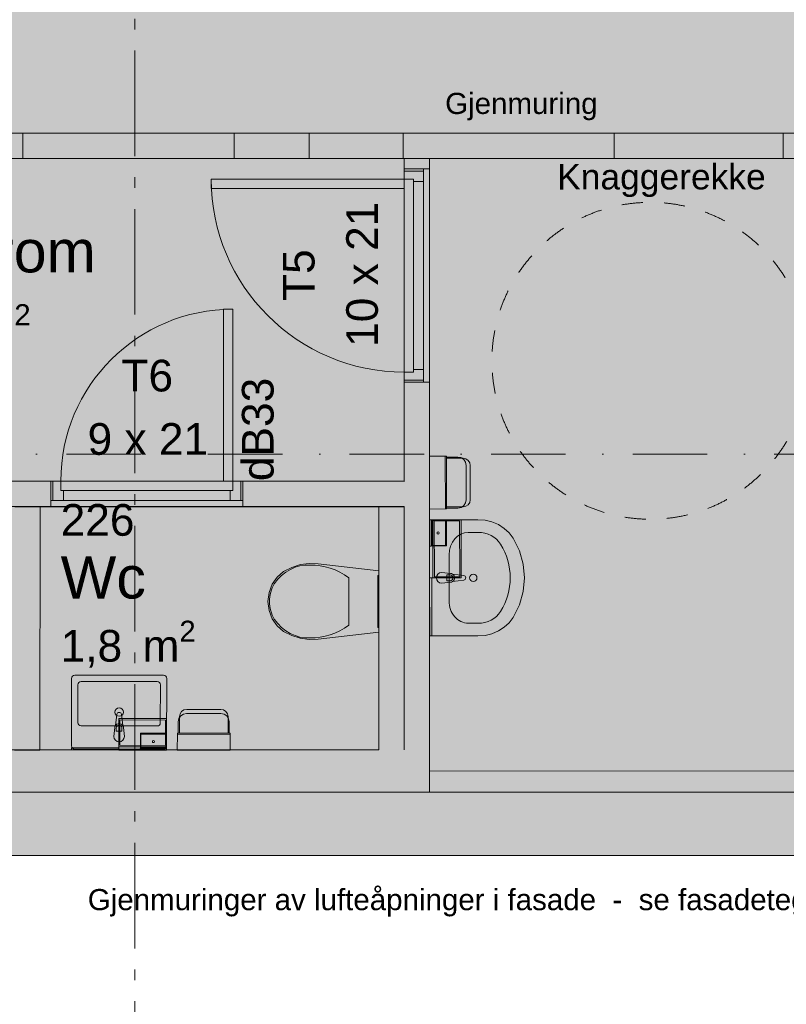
# Model space of a CAD drawing. Header units: millimetres. Extents: x -18529 to 56522, y -7462 to 46647.
# Tile 13 of 29: x 30730 to 34360, y -704 to 3957. Entities that reach past the tile are written whole.
import ezdxf

# ---------------------------------------------------------------- set-up
doc = ezdxf.new("R2010")
doc.units = ezdxf.units.MM
doc.header["$LTSCALE"] = 0.5
doc.header["$MEASUREMENT"] = 0
for name, pattern in [('Akselinje', [1500, 1000, -200, 100, -200]), ('Dot & Dashed', [13405.56, 7055.56, -3527.78, 0, -2822.22]), ('Over snittplan', [520, 300, -100, 20, -100]), ('PLINE', [0]), ('Prikk & stiplet', [1340.555525, 705.555534, -352.777767, 0, -282.222223]), ('Stipling', [400, 200, -200])]:
    doc.linetypes.add(name, pattern=pattern)
for name, color, linetype in [('112-NYE INNERVEGGER (Skravur)(Nye konstruksjoner)', 7, 'Continuous'), ('112-NYE INNERVEGGER(Nye konstruksjoner)', 7, 'Continuous'), ('231- Bærende yttervegger', 7, 'Continuous'), ('231- Bærende yttervegger (Skravur)', 7, 'Continuous'), ('241- Bærende innervegger', 7, 'Continuous'), ('241- Bærende innervegger (Skravur)', 7, 'Continuous'), ('242- Ikke-bærende innervegger (Skravur)(Nye konstruksjoner)', 7, 'Continuous'), ('242- Ikke-bærende innervegger(Nye konstruksjoner)', 7, 'Continuous'), ('244- Vinduer_ dører_ foldevegger', 7, 'Continuous'), ('244- Vinduer_ dører_ foldevegger(Nye konstruksjoner)', 7, 'Continuous'), ('251- Frittbærende dekker', 7, 'Continuous'), ('251- Frittbærende dekker(Nye konstruksjoner)', 7, 'Continuous'), ('276- Sittebenker_ stolrader_ bord(Nye konstruksjoner)', 7, 'Continuous'), ('315-  SANITÆR RIV (Skravur)(Nye konstruksjoner)', 7, 'Continuous'), ('315-  SANITÆR RIV(Nye konstruksjoner)', 7, 'Continuous'), ('315- Utstyr for sanitærinstallasjoner(Nye konstruksjoner)', 7, 'Continuous'), ('822- Modullinjer bygning', 7, 'Continuous'), ('832- Tekst bygning(Nye konstruksjoner)', 7, 'Continuous'), ('852- Snittmarkør innvendig', 7, 'Continuous'), ('852- Teknisk_symbolsk informasjon_ bygning(Nye konstruksjoner)', 7, 'Continuous'), ('862- M___BRA(Polylinje)', 7, 'Continuous'), ('862- M___BRA(Skravur)', 7, 'Continuous'), ('862- M___Nettoareal Fase 0(Polylinje)(Nye konstruksjoner)', 7, 'Continuous'), ('862- M___Nettoareal Fase 0(Skravur)(Nye konstruksjoner)', 7, 'Continuous'), ('862- M___Nettoareal Fase 0(Tekst)(Nye konstruksjoner)', 7, 'Continuous'), ('892- Hjelpelag bygning', 7, 'Continuous'), ('892- Hjelpelag bygning(Nye konstruksjoner)', 7, 'Continuous'), ('_RULLESTOLSIRKEL(Nye konstruksjoner)', 7, 'Continuous')]:
    doc.layers.add(name, color=color, linetype=linetype)
doc.layers.add('234- Vinduer_ dører_ porter(Nye konstruksjoner)', color=7, linetype='Continuous', lineweight=5)
doc.styles.add('GENERATED_STYLE_1', font='arial.ttf')

msp = doc.modelspace()

# ---------------------------------------------------------------- hatches: boundary and pattern name
at = {"layer": '112-NYE INNERVEGGER (Skravur)(Nye konstruksjoner)', "linetype": 'Continuous', "lineweight": 9, "true_color": 0x029e21}
for points in [[(32545, 3300), (33545, 3300), (33545, 3420), (32545, 3420)], [(34345, 3300), (35345, 3300), (35345, 3420), (34345, 3420)], [(32670.7, 400.1), (32670.7, 300.1), (45252.5, 300), (45252.5, 400)]]:
    msp.add_hatch(color=104, dxfattribs=at).paths.add_polyline_path(points)
at = {"layer": '231- Bærende yttervegger (Skravur)', "linetype": 'Continuous', "lineweight": 9, "true_color": 0xb4b4b4}
msp.add_hatch(color=253, dxfattribs=at).paths.add_polyline_path([(26190, 92), (26190, 0), (45252.5, 0), (45252.5, 92), (45252.5, 300), (26190, 300)])
at = {"layer": '241- Bærende innervegger (Skravur)', "linetype": 'Continuous', "lineweight": 9, "true_color": 0xb4b4b4}
for points in [[(32100.7, 3300), (32545, 3300), (32545, 3420), (32100.7, 3420)], [(33545, 3300), (34345, 3300), (34345, 3420), (33545, 3420)]]:
    msp.add_hatch(color=253, dxfattribs=at).paths.add_polyline_path(points)
at = {"layer": '242- Ikke-bærende innervegger (Skravur)(Nye konstruksjoner)', "linetype": 'Continuous', "lineweight": 9, "true_color": 0x029e21}
for points in [[(32670.7, 3300), (32550.7, 3300), (32550.7, 3250.1), (32670.7, 3250.1)], [(32550.7, 1772.2), (32670.7, 1772.2), (32670.7, 2240.1), (32550.7, 2240.1)], [(30876.6, 1772.2), (30656.6, 1772.2), (30656.6, 1652.2), (30876.6, 1652.2)], [(31786.6, 1772.2), (31786.6, 1652.2), (32671.1, 1652.2), (32671.1, 1772.2)], [(30825.6, 497.9), (30826.6, 1650.7), (30706.6, 1650.8), (30705.6, 498)], [(32550.7, 499.9), (32550.7, 1650.1), (32430.7, 1650.1), (32430.7, 499.9)], [(32550.7, 300.1), (32670.7, 300.1), (32670.7, 1652.2), (32550.7, 1652.2)], [(28981.6, 299.8), (32550.7, 299.9), (32550.7, 499.9), (28981.6, 499.8)]]:
    msp.add_hatch(color=104, dxfattribs=at).paths.add_polyline_path(points)
at = {"layer": '242- Ikke-bærende innervegger (Skravur)(Nye konstruksjoner)', "linetype": 'Continuous', "lineweight": 0, "true_color": 0xffffff}
for points in [[(32550.7, 3250.1), (32550.7, 2240.1), (32670.7, 2240.1), (32670.7, 3250.1)], [(32642.7, 3240.1), (32550.7, 3240.1), (32550.7, 3202.1), (32594.7, 3202.1), (32594.7, 3190.1), (32642.7, 3190.1)], [(31636.7, 3202.1), (31636.7, 3158.1), (32550.7, 3158.1), (32550.7, 3202.1)], [(32594.7, 3190.1), (32594.7, 2300.1), (32642.7, 2300.1), (32642.7, 3190.1)], [(31738.6, 2586.2), (31694.6, 2586.2), (31694.6, 1772.2), (31738.6, 1772.2)], [(32642.7, 2300.1), (32594.7, 2300.1), (32594.7, 2288.1), (32550.7, 2288.1), (32550.7, 2250.1), (32642.7, 2250.1)], [(31786.6, 1772.2), (30876.6, 1772.2), (30876.6, 1652.2), (31786.6, 1652.2)], [(30936.6, 1680.2), (30936.6, 1728.2), (30924.6, 1728.2), (30924.6, 1772.2), (30886.6, 1772.2), (30886.6, 1680.2)], [(31776.6, 1680.2), (31776.6, 1772.2), (31738.6, 1772.2), (31738.6, 1728.2), (31726.6, 1728.2), (31726.6, 1680.2)], [(31726.6, 1728.2), (30936.6, 1728.2), (30936.6, 1680.2), (31726.6, 1680.2)]]:
    msp.add_hatch(color=7, dxfattribs=at).paths.add_polyline_path(points)
at = {"layer": '315-  SANITÆR RIV (Skravur)(Nye konstruksjoner)', "linetype": 'Continuous', "lineweight": 0, "true_color": 0xffffff}
for points in [[(32681.6, 1039.5), (32681.2, 1314.5), (32671.1, 1314.5), (32671.6, 1039.5)], [(30975.1, 509.6), (30975.1, 499.6), (31199.2, 499.3), (31199.2, 509.3)]]:
    msp.add_hatch(color=7, dxfattribs=at).paths.add_polyline_path(points)
at = {"layer": '862- M___BRA(Skravur)', "linetype": 'Continuous', "lineweight": 0, "true_color": 0xffffff}
msp.add_hatch(color=7, dxfattribs=at).paths.add_polyline_path([(20100, 5450), (16300, 5450), (16300, 300), (48000, 300), (48000, 11769.9), (20100, 11770), (20100, 10130), (20100, 7180)])
at = {"layer": '862- M___Nettoareal Fase 0(Skravur)(Nye konstruksjoner)', "linetype": 'Continuous', "lineweight": 0, "true_color": 0xffffff}
for points in [[(20025, 11620), (20025, 8650), (20100, 8650), (20100, 7180), (20100, 6000), (20150, 6000), (20150, 400), (26491.8, 400), (26491.8, 3420), (43106.4, 3420), (43098.7, 7890.6), (34584.9, 7890.6), (34584.9, 11620), (27700, 11620), (27700, 8250), (22900, 8250), (22900, 11620)], [(28981.6, 3300), (28981.8, 1772.2), (32550.7, 1770), (32550.7, 3300)]]:
    msp.add_hatch(color=7, dxfattribs=at).paths.add_polyline_path(points)
at = {"layer": '862- M___Nettoareal Fase 0(Skravur)(Nye konstruksjoner)', "linetype": 'Continuous', "lineweight": 0, "true_color": 0xe6f3ff}
for points in [[(40367.3, 400), (40367.3, 3300), (32670.7, 3300.1), (32670.7, 400.1)], [(30825.6, 497.9), (32430.7, 499.8), (32430.7, 1650.2), (30826.6, 1650.7)]]:
    msp.add_hatch(color=7, dxfattribs=at).paths.add_polyline_path(points)

# ---------------------------------------------------------------- linework, layer by layer
at = {"layer": '112-NYE INNERVEGGER(Nye konstruksjoner)', "color": 7, "linetype": 'PLINE', "lineweight": 13, "flags": 128}
for points in [[(33545, 3420), (32545, 3420)], [(35345, 3420), (34345, 3420)], [(32545, 3300), (33545, 3300)], [(34345, 3300), (35345, 3300)], [(45252.5, 400), (32670.7, 400.1)], [(32670.7, 300.1), (32670.7, 400.1)], [(32670.7, 300.1), (45252.5, 300)]]:
    msp.add_lwpolyline(points, dxfattribs=at)
at = {"layer": '231- Bærende yttervegger', "color": 7, "linetype": 'Over snittplan', "lineweight": 5, "flags": 128}
for points in [[(48000, 300), (20150, 300)], [(20150, 0), (48000, 0)]]:
    msp.add_lwpolyline(points, dxfattribs=at)
at = {"layer": '231- Bærende yttervegger', "color": 7, "linetype": 'PLINE', "lineweight": 13, "flags": 128}
for points in [[(45252.5, 300), (26190, 300)], [(26190, 0), (45252.5, 0)]]:
    msp.add_lwpolyline(points, dxfattribs=at)
at = {"layer": '234- Vinduer_ dører_ porter(Nye konstruksjoner)', "color": 7, "linetype": 'PLINE', "lineweight": 5}
for centre, radius, start, end in [((32550.7, 3202.1), 914, 180, 270), ((31738.6, 1772.2), 814, 90, 180)]:
    msp.add_arc(centre, radius, start, end, dxfattribs=at)
at = {"layer": '241- Bærende innervegger', "color": 7, "linetype": 'PLINE', "lineweight": 13}
for p, q in [((32100.7, 3300), (32100.7, 3420)), ((32545, 3300), (32545, 3420)), ((33545, 3300), (33545, 3420)), ((34345, 3300), (34345, 3420))]:
    msp.add_line(p, q, dxfattribs=at)
at = {"layer": '241- Bærende innervegger', "color": 7, "linetype": 'PLINE', "lineweight": 13, "flags": 128}
for points in [[(32545, 3420), (32100.7, 3420)], [(34345, 3420), (33545, 3420)], [(32100.7, 3300), (32545, 3300)], [(33545, 3300), (34345, 3300)]]:
    msp.add_lwpolyline(points, dxfattribs=at)
at = {"layer": '242- Ikke-bærende innervegger(Nye konstruksjoner)', "color": 7, "linetype": 'PLINE', "lineweight": 13}
for p, q in [((32550.7, 3250.1), (32642.7, 3250.1)), ((32642.7, 3250.1), (32670.7, 3250.1)), ((32550.7, 2240.1), (32642.7, 2240.1)), ((32642.7, 2240.1), (32670.7, 2240.1)), ((30876.6, 1772.2), (30818.6, 1772.2)), ((30876.6, 1772.2), (30876.6, 1680.2)), ((31786.6, 1772.2), (31844.6, 1772.2)), ((31786.6, 1772.2), (31786.6, 1680.2)), ((30876.6, 1680.2), (30876.6, 1652.2)), ((31786.6, 1680.2), (31786.6, 1652.2)), ((30876.6, 1652.2), (30818.6, 1652.2)), ((31786.6, 1652.2), (31844.6, 1652.2))]:
    msp.add_line(p, q, dxfattribs=at)
at = {"layer": '242- Ikke-bærende innervegger(Nye konstruksjoner)', "color": 7, "linetype": 'PLINE', "lineweight": 13, "flags": 128}
for points in [[(32670.7, 3300), (32550.7, 3300)], [(32550.7, 3300), (32550.7, 3250.1)], [(32670.7, 3250.1), (32670.7, 3300)], [(32550.7, 2240.1), (32550.7, 1772.2)], [(32670.7, 1772.2), (32670.7, 2240.1)], [(30876.6, 1772.2), (30656.6, 1772.2)], [(32550.7, 1772.2), (31786.6, 1772.2)], [(32671.1, 1652.2), (32671.1, 1772.2)], [(30656.6, 1652.2), (30876.6, 1652.2)], [(30826.6, 1650.7), (30706.6, 1650.8)], [(30825.6, 497.9), (30826.6, 1650.7)], [(31786.6, 1652.2), (32550.7, 1652.2)], [(32550.7, 1650.1), (32430.7, 1650.1)], [(32430.7, 1650.1), (32430.7, 499.9)], [(32550.7, 1652.2), (32550.7, 499.9)], [(32550.7, 499.9), (32550.7, 1650.1)], [(32670.7, 300.1), (32670.7, 1652.2)], [(30705.6, 498), (30825.6, 497.9)], [(32550.7, 300.1), (32670.7, 300.1)]]:
    msp.add_lwpolyline(points, dxfattribs=at)
at = {"layer": '242- Ikke-bærende innervegger(Nye konstruksjoner)', "color": 7, "linetype": 'PLINE', "lineweight": 9, "flags": 128}
for points in [[(32430.7, 499.9), (29101.6, 499.8)], [(28861.6, 299.8), (32550.7, 299.9)], [(32550.7, 299.9), (32550.7, 300.1)]]:
    msp.add_lwpolyline(points, dxfattribs=at)
at = {"layer": '244- Vinduer_ dører_ foldevegger', "color": 7, "linetype": 'PLINE', "lineweight": 13}
for p, q in [((30745, 3300), (30745, 3420)), ((31745, 3300), (31745, 3420)), ((32545, 3300), (32545, 3420)), ((33545, 3300), (33545, 3420)), ((34345, 3300), (34345, 3420))]:
    msp.add_line(p, q, dxfattribs=at)
at = {"layer": '244- Vinduer_ dører_ foldevegger', "color": 7, "linetype": 'Prikk & stiplet', "lineweight": 9}
for p, q in [((31745, 3420), (30745, 3420)), ((33545, 3420), (32545, 3420)), ((35345, 3420), (34345, 3420)), ((31745, 3300), (30745, 3300)), ((33545, 3300), (32545, 3300)), ((35345, 3300), (34345, 3300))]:
    msp.add_line(p, q, dxfattribs=at)
at = {"layer": '244- Vinduer_ dører_ foldevegger(Nye konstruksjoner)', "color": 7, "linetype": 'Prikk & stiplet', "lineweight": 9}
for p, q in [((32100.7, 3420), (29300.7, 3420)), ((32100.7, 3300), (29300.7, 3300))]:
    msp.add_line(p, q, dxfattribs=at)
at = {"layer": '244- Vinduer_ dører_ foldevegger(Nye konstruksjoner)', "color": 7, "linetype": 'PLINE', "lineweight": 13}
for p, q in [((32100.7, 3300), (32100.7, 3420)), ((32550.7, 3250.1), (32642.7, 3250.1)), ((32550.7, 3250.1), (32642.7, 3250.1)), ((32642.7, 3250.1), (32670.7, 3250.1)), ((32550.7, 2240.1), (32642.7, 2240.1)), ((32550.7, 2240.1), (32642.7, 2240.1)), ((32642.7, 2240.1), (32670.7, 2240.1)), ((30876.6, 1772.2), (30818.6, 1772.2)), ((30876.6, 1772.2), (30818.6, 1772.2)), ((30876.6, 1772.2), (30876.6, 1680.2)), ((30876.6, 1772.2), (30876.6, 1680.2)), ((31786.6, 1772.2), (31786.6, 1680.2)), ((31786.6, 1772.2), (31786.6, 1680.2)), ((31786.6, 1772.2), (31844.6, 1772.2)), ((31786.6, 1772.2), (31844.6, 1772.2)), ((30876.6, 1680.2), (30876.6, 1652.2)), ((30876.6, 1680.2), (30876.6, 1652.2)), ((31786.6, 1680.2), (31786.6, 1652.2)), ((31786.6, 1680.2), (31786.6, 1652.2)), ((30876.6, 1652.2), (30818.6, 1652.2)), ((30876.6, 1652.2), (30818.6, 1652.2)), ((31786.6, 1652.2), (31844.6, 1652.2)), ((31786.6, 1652.2), (31844.6, 1652.2))]:
    msp.add_line(p, q, dxfattribs=at)
at = {"layer": '244- Vinduer_ dører_ foldevegger(Nye konstruksjoner)', "color": 7, "linetype": 'PLINE', "lineweight": 5}
for p, q in [((32550.7, 2240.1), (32550.7, 3250.1)), ((32550.7, 3240.1), (32550.7, 3250.1)), ((32550.7, 3250.1), (32642.7, 3250.1)), ((32642.7, 3240.1), (32550.7, 3240.1)), ((32550.7, 3240.1), (32550.7, 3202.1)), ((32642.7, 3240.1), (32642.7, 3250.1)), ((32642.7, 3190.1), (32642.7, 3240.1)), ((32670.7, 2240.1), (32670.7, 3250.1)), ((31636.7, 3202.1), (32550.7, 3202.1)), ((31636.7, 3158.1), (31636.7, 3202.1)), ((32550.7, 3202.1), (32594.7, 3202.1)), ((32550.7, 3202.1), (32550.7, 3158.1)), ((32594.7, 3202.1), (32594.7, 3190.1)), ((32594.7, 2300.1), (32594.7, 3190.1)), ((32594.7, 3190.1), (32642.7, 3190.1)), ((32642.7, 3190.1), (32642.7, 2300.1)), ((32550.7, 3158.1), (31636.7, 3158.1)), ((31694.6, 1772.2), (31694.6, 2586.2)), ((31694.6, 2586.2), (31738.6, 2586.2)), ((31738.6, 2586.2), (31738.6, 1772.2)), ((32594.7, 2288.1), (32550.7, 2288.1)), ((32550.7, 2288.1), (32550.7, 2250.1)), ((32642.7, 2300.1), (32594.7, 2300.1)), ((32594.7, 2300.1), (32594.7, 2288.1)), ((32642.7, 2250.1), (32642.7, 2300.1)), ((32550.7, 2250.1), (32550.7, 2240.1)), ((32550.7, 2250.1), (32642.7, 2250.1)), ((32550.7, 2240.1), (32642.7, 2240.1)), ((32642.7, 2250.1), (32642.7, 2240.1)), ((30876.6, 1772.2), (31786.6, 1772.2)), ((30886.6, 1772.2), (30876.6, 1772.2)), ((30876.6, 1772.2), (30876.6, 1680.2)), ((30924.6, 1772.2), (30886.6, 1772.2)), ((30886.6, 1772.2), (30886.6, 1680.2)), ((30924.6, 1728.2), (30924.6, 1772.2)), ((31738.6, 1772.2), (31694.6, 1772.2)), ((31776.6, 1772.2), (31738.6, 1772.2)), ((31738.6, 1772.2), (31738.6, 1728.2)), ((31776.6, 1772.2), (31786.6, 1772.2)), ((31776.6, 1680.2), (31776.6, 1772.2)), ((31786.6, 1772.2), (31786.6, 1680.2)), ((30936.6, 1728.2), (30924.6, 1728.2)), ((30936.6, 1728.2), (31726.6, 1728.2)), ((30936.6, 1680.2), (30936.6, 1728.2)), ((31738.6, 1728.2), (31726.6, 1728.2)), ((31726.6, 1728.2), (31726.6, 1680.2)), ((30886.6, 1680.2), (30876.6, 1680.2)), ((30886.6, 1680.2), (30936.6, 1680.2)), ((31726.6, 1680.2), (30936.6, 1680.2)), ((31726.6, 1680.2), (31776.6, 1680.2)), ((31776.6, 1680.2), (31786.6, 1680.2)), ((30876.6, 1652.2), (31786.6, 1652.2))]:
    msp.add_line(p, q, dxfattribs=at)
at = {"layer": '251- Frittbærende dekker', "color": 7, "linetype": 'Dot & Dashed', "lineweight": 13, "flags": 128}
msp.add_lwpolyline([(150, 150), (15750, 150), (15750, 300), (20000, 300), (20000, 450), (20450, 450), (20450, 300), (48000, 300), (48000, 19850), (20000.2, 19850), (20000.2, 14800), (16150, 14800), (16150, 20150), (16150, 30100), (150, 30100)], close=True, dxfattribs=at)
at = {"layer": '251- Frittbærende dekker(Nye konstruksjoner)', "color": 7, "linetype": 'Over snittplan', "lineweight": 13, "flags": 128}
msp.add_lwpolyline([(26310.1, 3420), (44625, 3420), (44625, 3430), (48000, 3430), (47994.6, 5560), (31170, 5560), (31170, 5820), (30170, 5820), (30170, 5560), (26310.1, 5560)], close=True, dxfattribs=at)
at = {"layer": '315-  SANITÆR RIV(Nye konstruksjoner)', "color": 7, "linetype": 'PLINE', "lineweight": 5}
for p, q in [((32707.5, 1530.1), (32706.1, 1526.7)), ((32706.1, 1526.7), (32707.5, 1523.3)), ((32710.9, 1531.5), (32707.5, 1530.1)), ((32707.5, 1523.3), (32710.9, 1521.9)), ((32714.3, 1530.1), (32710.9, 1531.5)), ((32710.9, 1521.9), (32714.3, 1523.3)), ((32715.7, 1526.7), (32714.3, 1530.1)), ((32714.3, 1523.3), (32715.7, 1526.7)), ((32681.2, 1314.5), (32671.1, 1314.5)), ((32671.1, 1314.5), (32671.6, 1039.5)), ((32681.6, 1039.5), (32681.2, 1314.5)), ((32671.6, 1039.5), (32681.6, 1039.5)), ((31359.4, 542.4), (31358, 539)), ((31358, 539), (31359.4, 535.6)), ((31362.8, 543.8), (31359.4, 542.4)), ((31359.4, 535.6), (31362.8, 534.2)), ((31366.2, 542.4), (31362.8, 543.8)), ((31362.8, 534.2), (31366.2, 535.6)), ((31367.6, 539), (31366.2, 542.4)), ((31366.2, 535.6), (31367.6, 539)), ((30975.1, 509.6), (31199.2, 509.3)), ((30975.1, 499.6), (30975.1, 509.6)), ((31199.2, 499.3), (30975.1, 499.6)), ((31199.2, 509.3), (31199.2, 499.3))]:
    msp.add_line(p, q, dxfattribs=at)
at = {"layer": '315-  SANITÆR RIV(Nye konstruksjoner)', "color": 7, "linetype": 'PLINE', "lineweight": 5, "flags": 128}
for points in [[(32745.3, 1890.3), (32670.3, 1890.1)], [(32670.7, 1640.1), (32670.3, 1890.1)], [(32745.3, 1890.3), (32750.3, 1889.8)], [(32745.7, 1640.3), (32745.3, 1890.3)], [(32750.7, 1640.3), (32750.7, 1644.3), (32750.3, 1886.3), (32750.3, 1889.8)], [(32750.3, 1886.3), (32804.3, 1886.4), (32819.6, 1883.3), (32824.1, 1880.4), (32832.6, 1874.7), (32841.3, 1861.7), (32844.4, 1846.4), (32844.6, 1684.4), (32841.6, 1669.1), (32833, 1656.1), (32824.4, 1650.4), (32820, 1647.4), (32804.7, 1644.4), (32750.7, 1644.3)], [(32750.7, 1650.3), (32824.4, 1650.4), (32829.7, 1650.4), (32842.7, 1653), (32853.7, 1660.4), (32861.1, 1671.4), (32863.6, 1684.4), (32863.4, 1846.4), (32860.8, 1859.5), (32853.4, 1870.5), (32842.3, 1877.8), (32829.3, 1880.4), (32824.1, 1880.4), (32750.3, 1880.3)], [(32745.7, 1640.3), (32670.7, 1640.1)], [(32745.7, 1640.3), (32750.7, 1640.3)], [(32671.2, 1314.3), (32670.8, 1589.1)], [(32670.8, 1589.1), (32685.8, 1589.1)], [(32670.8, 1589.1), (32678.8, 1589.1)], [(32671, 1464.1), (32670.8, 1589.1)], [(32678.8, 1589.1), (32679, 1464.1)], [(32678.8, 1587.9), (32750.8, 1588)], [(32682.8, 1585.4), (32746.8, 1585.5)], [(32683, 1467.9), (32682.8, 1585.4)], [(32685.8, 1589.1), (32820.8, 1589.3)], [(32685.8, 1589.1), (32686.2, 1314.3)], [(32693.3, 1584.6), (32813.3, 1584.8)], [(32746.8, 1585.5), (32747, 1468)], [(32750.8, 1588), (32751, 1465.5)], [(32813.3, 1584.8), (32813.7, 1319)], [(32820.8, 1589.3), (32821.2, 1314.5)], [(32693.7, 1318.8), (32693.3, 1584.6)], [(32706.1, 1526.7), (32707.5, 1530.1)], [(32707.5, 1523.3), (32706.1, 1526.7)], [(32707.5, 1530.1), (32710.9, 1531.5)], [(32710.9, 1521.9), (32707.5, 1523.3)], [(32710.9, 1531.5), (32714.3, 1530.1)], [(32714.3, 1523.3), (32710.9, 1521.9)], [(32714.3, 1530.1), (32715.7, 1526.7)], [(32715.7, 1526.7), (32714.3, 1523.3)], [(32679, 1464.1), (32671, 1464.1)], [(32751, 1465.5), (32679, 1465.4)], [(32747, 1468), (32683, 1467.9)], [(32686.2, 1314.3), (32671.2, 1314.3)], [(32701.2, 1314.3), (32686.2, 1314.3)], [(32813.7, 1319), (32693.7, 1318.8)], [(32701.2, 1314.3), (32701.2, 1318.8)], [(32806.2, 1314.5), (32701.2, 1314.3)], [(32806.2, 1319), (32806.2, 1314.5)], [(32821.2, 1314.5), (32806.2, 1314.5)], [(31722.4, 578.4), (31722.5, 632.4), (31719.4, 647.7), (31716.5, 652.1), (31710.8, 660.7), (31697.8, 669.4), (31682.5, 672.4), (31520.5, 672.7), (31505.2, 669.7), (31492.2, 661), (31486.5, 652.5), (31483.5, 648.1), (31480.5, 632.8), (31480.4, 578.8)], [(31486.4, 578.8), (31486.5, 652.5), (31486.5, 657.8), (31489.1, 670.8), (31496.5, 681.8), (31507.5, 689.1), (31520.6, 691.7), (31682.6, 691.4), (31695.6, 688.8), (31706.6, 681.4), (31713.9, 670.4), (31716.5, 657.4), (31716.5, 652.1), (31716.4, 578.4)], [(31199.4, 634.3), (31199.2, 529.3)], [(31199.4, 649.3), (31199.4, 634.3)], [(31425.5, 648.9), (31199.4, 649.3)], [(31203.9, 634.2), (31199.4, 634.3)], [(31203.9, 641.7), (31203.7, 521.7)], [(31420.9, 641.4), (31203.9, 641.7)], [(31420.7, 521.4), (31420.9, 641.4)], [(31425.2, 513.9), (31425.5, 648.9)], [(31301.6, 579.1), (31301.5, 507.1)], [(31424.1, 578.9), (31301.6, 579.1)], [(31304.1, 575.1), (31304, 511.1)], [(31421.6, 574.9), (31304.1, 575.1)], [(31421.5, 510.9), (31421.6, 574.9)], [(31424, 506.9), (31424.1, 578.9)], [(31476.4, 573.8), (31476.2, 498.8)], [(31476.4, 578.8), (31480.4, 578.8), (31722.4, 578.4), (31725.9, 578.4)], [(31476.4, 573.8), (31476.4, 578.8)], [(31476.4, 573.8), (31726.4, 573.4)], [(31726.4, 573.4), (31725.9, 578.4)], [(31726.4, 573.4), (31726.2, 498.4)], [(31199.2, 529.3), (31203.7, 529.2)], [(31199.2, 529.3), (31199.2, 514.3)], [(31199.2, 514.3), (31199.2, 499.3)], [(31425.2, 513.9), (31199.2, 514.3)], [(31203.7, 521.7), (31420.7, 521.4)], [(31359.4, 542.4), (31358, 539)], [(31358, 539), (31359.4, 535.6)], [(31362.8, 543.8), (31359.4, 542.4)], [(31359.4, 535.6), (31362.8, 534.2)], [(31366.2, 542.4), (31362.8, 543.8)], [(31362.8, 534.2), (31366.2, 535.6)], [(31367.6, 539), (31366.2, 542.4)], [(31366.2, 535.6), (31367.6, 539)], [(31425.2, 498.9), (31425.2, 513.9)], [(31199.2, 499.3), (31425.2, 498.9)], [(31425.2, 506.9), (31300.2, 507.1)], [(31300.2, 507.1), (31300.2, 499.1)], [(31300.2, 499.1), (31425.2, 498.9)], [(31304, 511.1), (31421.5, 510.9)], [(31425.2, 498.9), (31425.2, 506.9)], [(31476.2, 498.8), (31726.2, 498.4)]]:
    msp.add_lwpolyline(points, dxfattribs=at)
for points in [[(32681.6, 1039.5), (32681.2, 1314.5), (32671.1, 1314.5), (32671.6, 1039.5)], [(30975.1, 509.6), (31199.2, 509.3), (31199.2, 499.3), (30975.1, 499.6)]]:
    msp.add_lwpolyline(points, close=True, dxfattribs=at)
at = {"layer": '315- Utstyr for sanitærinstallasjoner(Nye konstruksjoner)', "color": 7, "linetype": 'PLINE', "lineweight": 5}
for p, q in [((32854.1, 1529.7), (32899.9, 1529.7)), ((32763.1, 1423.5), (32763.1, 1205.6)), ((32288.8, 1202.4), (32288.8, 1314.5)), ((32753, 1328.1), (32767.9, 1328.1)), ((32753, 1300.9), (32753, 1328.1)), ((32767.9, 1300.9), (32753, 1300.9)), ((32288.7, 1090.4), (32288.8, 1202.4)), ((32854.1, 1099.3), (32899.9, 1099.3)), ((31005.9, 808.5), (31005.8, 628.5)), ((31380.9, 823.2), (31020.9, 823.5)), ((31395.8, 628.2), (31395.9, 808.2)), ((31020.7, 613.5), (31380.7, 613.2)), ((31187.1, 603.1), (31187.1, 588.3)), ((31187.1, 588.3), (31214.3, 588.2)), ((31214.3, 588.2), (31214.3, 603.1))]:
    msp.add_line(p, q, dxfattribs=at)
at = {"layer": '315- Utstyr for sanitærinstallasjoner(Nye konstruksjoner)', "color": 7, "linetype": 'PLINE', "lineweight": 5, "flags": 128}
for points in [[(32670.8, 1039.5), (32899.9, 1039.5), (32933.6, 1042.2), (32966.3, 1050.1), (32996.8, 1062.9), (33024.2, 1080.3), (33047.7, 1101.7), (33066.4, 1126.5), (33096.3, 1186.2), (33114.6, 1249.5), (33120.8, 1314.5), (33114.6, 1379.6), (33096.3, 1442.8), (33066.4, 1502.6), (33047.7, 1527.3), (33024.2, 1548.7), (32996.8, 1566.2), (32966.3, 1579), (32933.6, 1586.9), (32899.9, 1589.5), (32670.8, 1589.5)], [(32058.9, 1376.9), (32018.1, 1364.1), (31979.6, 1344.6), (31949, 1318.3), (31925.6, 1284.3), (31910.8, 1244.9), (31905.7, 1202.7), (31910.8, 1160.5), (31925.5, 1121.1), (31948.8, 1087.1), (31979.3, 1060.7), (32017.8, 1041.1), (32058.6, 1028.3), (32100.7, 1022.7), (32143.1, 1024.2), (32430.6, 1057.3), (32430.8, 1347.3), (32143.4, 1380.8), (32101, 1382.5)], [(32430.6, 1079.3), (32430.8, 1325.3), (32425.8, 1325.3), (32425.6, 1079.3)]]:
    msp.add_lwpolyline(points, close=True, dxfattribs=at)
for points in [[(32728.1, 1289.5), (32770.1, 1293.5, 0.12102), (32779.6, 1296.8), (32832.5, 1303.4, 0.882566), (32832.5, 1325.6), (32779.6, 1332.3, 0.12102), (32770.1, 1335.5), (32728.1, 1339.5, 1)], [(30990.7, 503.5), (31410.7, 503.2, 0.414214), (31425.7, 518.2), (31425.9, 838.2, 0.414214), (31410.9, 853.2), (30990.9, 853.5, 0.414214), (30975.9, 838.5), (30975.7, 518.5, 0.414214)], [(31175.7, 563.4), (31179.7, 605.3, -0.12102), (31183, 614.8), (31189.7, 667.7, -0.882566), (31211.9, 667.7), (31218.5, 614.8, -0.12102), (31221.7, 605.3), (31225.7, 563.3, -1)]]:
    msp.add_lwpolyline(points, format="xyb", close=True, dxfattribs=at)
at = {"layer": '315- Utstyr for sanitærinstallasjoner(Nye konstruksjoner)', "color": 7, "linetype": 'PLINE', "lineweight": 5}
for centre, radius in [((32877.9, 1314.5), 17.5), ((31200.8, 678.8), 20)]:
    msp.add_circle(centre, radius, dxfattribs=at)
for centre, radius, start, end in [((32767.9, 1314.5), 13.6, 270, 90), ((32768.2, 1314.5), 21.1, 302.771, 57.229), ((31020.9, 808.5), 15, 89.9571, 179.9571), ((31380.9, 808.2), 15, 359.9571, 89.9571), ((31020.8, 628.5), 15, 179.9571, 269.9571), ((31200.7, 603.4), 21.1, 32.7281, 147.1861), ((31200.7, 603.1), 13.6, 359.9571, 179.9571), ((31380.8, 628.2), 15, 269.9571, 359.9571)]:
    msp.add_arc(centre, radius, start, end, dxfattribs=at)
for centre, major_axis, ratio, start_param, end_param in [((32854.1, 1423.3), (0, 106.4), 0.854886, 0, 1.570796), ((32899.9, 1423.5), (121.2, 0), 0.876812, 0.496975, 1.570796), ((32670.8, 1314.5), (381.8, 0), 0.876812, 5.78621, 6.78016), ((32092.4, 1110.6), (0.2, 264.2), 0.798024, 6.227454, 7.128043), ((32112.3, 937.1), (0.3, 437.4), 0.798024, 5.753781, 6.306801), ((32026.5, 1201.8), (0.1, 142.5), 0.798024, 0.938292, 1.564936), ((32026.5, 1203.5), (0.1, 142.5), 0.798024, 1.576657, 2.203301), ((32854.1, 1205.7), (0, 106.4), 0.854886, 1.570796, 3.141593), ((32092.6, 1294.6), (0.2, 264.2), 0.798024, 2.296732, 3.19732), ((32899.9, 1205.6), (121.2, 0), 0.876812, 4.712389, 5.78621), ((32112.7, 1468), (0.3, 437.4), 0.798024, 3.117975, 3.670995)]:
    msp.add_ellipse(centre, major_axis=major_axis, ratio=ratio, start_param=start_param, end_param=end_param, dxfattribs=at)
at = {"layer": '822- Modullinjer bygning', "color": 94, "linetype": 'Akselinje', "lineweight": 18}
for p, q in [((31275, -3439.6), (31275, 21085.4)), ((17356.5, 0), (55062.7, 0))]:
    msp.add_line(p, q, dxfattribs=at)
at = {"layer": '852- Snittmarkør innvendig', "color": 5, "linetype": 'Prikk & stiplet', "lineweight": 9}
msp.add_line((14862.1, 1900.5), (53935, 1900.5), dxfattribs=at)
at = {"layer": '862- M___BRA(Polylinje)', "color": 7, "linetype": 'Continuous', "lineweight": 0, "true_color": 0xffffff, "flags": 128}
msp.add_lwpolyline([(20100, 5450), (16300, 5450), (16300, 300), (48000, 300), (48000, 11769.9), (20100, 11770), (20100, 10130), (20100, 7180)], close=True, dxfattribs=at)
at = {"layer": '862- M___Nettoareal Fase 0(Polylinje)(Nye konstruksjoner)', "color": 7, "linetype": 'Continuous', "lineweight": 0, "true_color": 0xffffff, "flags": 128}
for points in [[(20025, 11620), (20025, 8650), (20100, 8650), (20100, 7180), (20100, 6000), (20150, 6000), (20150, 400), (26491.8, 400), (26491.8, 3420), (43106.4, 3420), (43098.7, 7890.6), (34584.9, 7890.6), (34584.9, 11620), (27700, 11620), (27700, 8250), (22900, 8250), (22900, 11620)], [(28981.6, 3300), (28981.8, 1772.2), (32550.7, 1770), (32550.7, 3300)]]:
    msp.add_lwpolyline(points, close=True, dxfattribs=at)
at = {"layer": '862- M___Nettoareal Fase 0(Polylinje)(Nye konstruksjoner)', "color": 7, "linetype": 'PLINE', "lineweight": 5, "flags": 128}
for points in [[(20025, 11620), (20025, 8650), (20100, 8650), (20100, 7180), (20100, 6000), (20150, 6000), (20150, 400), (26491.8, 400), (26491.8, 3420), (43106.4, 3420), (43098.7, 7890.6), (34584.9, 7890.6), (34584.9, 11620), (27700, 11620), (27700, 8250), (22900, 8250), (22900, 11620)], [(28981.6, 3300), (28981.8, 1772.2), (32550.7, 1770), (32550.7, 3300)], [(40367.3, 400), (40367.3, 3300), (32670.7, 3300.1), (32670.7, 400.1)], [(30825.6, 497.9), (32430.7, 499.8), (32430.7, 1650.2), (30826.6, 1650.7)]]:
    msp.add_lwpolyline(points, close=True, dxfattribs=at)
at = {"layer": '862- M___Nettoareal Fase 0(Polylinje)(Nye konstruksjoner)', "color": 7, "linetype": 'Continuous', "lineweight": 0, "true_color": 0xe6f3ff, "flags": 128}
for points in [[(40367.3, 400), (40367.3, 3300), (32670.7, 3300.1), (32670.7, 400.1)], [(30825.6, 497.9), (32430.7, 499.8), (32430.7, 1650.2), (30826.6, 1650.7)]]:
    msp.add_lwpolyline(points, close=True, dxfattribs=at)
at = {"layer": '892- Hjelpelag bygning', "color": 7, "linetype": 'PLINE', "lineweight": 5, "flags": 128}
msp.add_lwpolyline([(0, 30099.8), (-15956.4, 30099.6), (-15956.5, 42609.6), (16188.6, 42609.6), (16188.6, 42710), (48300, 42710), (48300, 20150), (48300, -312.3), (48300, 0), (20150, 0)], dxfattribs=at)
at = {"layer": '_RULLESTOLSIRKEL(Nye konstruksjoner)', "color": 7, "linetype": 'Stipling', "lineweight": 5}
msp.add_circle((33716, 2341.9), 750, dxfattribs=at)

# ---------------------------------------------------------------- texts
at = {"layer": '276- Sittebenker_ stolrader_ bord(Nye konstruksjoner)', "color": 253, "linetype": 'Continuous', "lineweight": 9, "true_color": 0xb4b4b4, "insert": (33274.8, 3272.7), "char_height": 120, "attachment_point": 1, "rotation": 0.0441, "style": 'GENERATED_STYLE_1'}
msp.add_mtext('\\A1;{\\pql;\\fArial|b0|i0|c0|p0;\\W1.000000;Knaggerekke}', dxfattribs=at)
at = {"layer": '832- Tekst bygning(Nye konstruksjoner)', "color": 7, "linetype": 'Continuous', "lineweight": 9, "insert": (33466.6, 3610.2), "char_height": 100, "attachment_point": 3, "style": 'GENERATED_STYLE_1'}
msp.add_mtext('\\A1;{\\pqr;\\fArial|b0|i0|c0|p0;\\W1.000000;Gjenmuring}', dxfattribs=at)
at = {"layer": '852- Teknisk_symbolsk informasjon_ bygning(Nye konstruksjoner)', "color": 7, "lineweight": 5, "char_height": 150, "attachment_point": 7, "rotation": 90, "style": 'GENERATED_STYLE_1'}
for s, insert in [('\\A1;{\\pql;\\fArial|b0|i0|c0|p0;\\W1.000000;10 x 21}', (32428.2, 2407.7)), ('\\A1;{\\pql;\\fArial|b0|i0|c0|p0;\\W1.000000;T5}', (32128.2, 2625.1)), ('\\A1;{\\pql;\\fArial|b0|i0|c0|p0;\\W1.000000;dB33}', (31934.2, 1772.2))]:
    msp.add_mtext(s, dxfattribs=dict(at, insert=insert))
at = {"layer": '852- Teknisk_symbolsk informasjon_ bygning(Nye konstruksjoner)', "color": 7, "lineweight": 5, "char_height": 150, "attachment_point": 7, "style": 'GENERATED_STYLE_1'}
for s, insert in [('\\A1;{\\pql;\\fArial|b0|i0|c0|p0;\\W1.000000;T6}', (31211.6, 2194.7)), ('\\A1;{\\pql;\\fArial|b0|i0|c0|p0;\\W1.000000;9 x 21}', (31051.4, 1894.7))]:
    msp.add_mtext(s, dxfattribs=dict(at, insert=insert))
at = {"layer": '862- M___Nettoareal Fase 0(Tekst)(Nye konstruksjoner)', "color": 7, "lineweight": 5, "attachment_point": 1, "style": 'GENERATED_STYLE_1'}
for s, insert, char_height in [('\\A1;{\\pql;\\pt0;\\fArial|b0|i0|c0|p0;\\W1.000000;}', (31073.6, 3005.9), 200), ('\\A1;{\\pql;\\pt0;\\fArial|b0|i0|c0|p0;\\W1.000000;Forrom}', (30189.8, 2960.2), 200), ('\\A1;{\\pql;\\fArial|b0|i0|c0|p0;\\W1.000000;2}', (30704.3, 2609.8), 100), ('\\A1;{\\pql;\\pt0;\\fArial|b0|i0|c0|p0;\\W1.000000;}', (31267.1, 1698), 150), ('\\A1;{\\pql;\\pt0;\\fArial|b0|i0|c0|p0;\\W1.000000;226}', (30923.8, 1663.7), 150), ('\\A1;{\\pql;\\pt0;\\fArial|b0|i0|c0|p0;\\W1.000000;}', (31319.9, 1462.3), 200), ('\\A1;{\\pql;\\pt0;\\fArial|b0|i0|c0|p0;\\W1.000000;Wc}', (30923.8, 1416.5), 200), ('\\A1;{\\pql;\\pt0;\\fArial|b0|i0|c0|p0;\\W1.000000;}', (30923.8, 1148), 150), ('\\A1;{\\pql;\\pt0,24100;\\fArial|b0|i0|c0|p0;\\W1.000000;1,8\\fArial|b0|i0|c0|p0;\\W1.000000;\\A1{\\H.66x;\\S^  ;}\\fArial|b0|i0|c0|p0;\\W1.000000; m\\fArial|b0|i0|c0|p0;\\W1.000000;\\A1{\\H.66x;\\S2^  ;}}', (30923.8, 1111.5), 150)]:
    msp.add_mtext(s, dxfattribs=dict(at, insert=insert, char_height=char_height))
at = {"layer": '892- Hjelpelag bygning(Nye konstruksjoner)', "color": 7, "linetype": 'Continuous', "lineweight": 9, "insert": (34725, -158.8), "char_height": 100, "attachment_point": 3, "style": 'GENERATED_STYLE_1'}
msp.add_mtext('\\A1;{\\pqr;\\fArial|b0|i0|c0|p0;\\W1.000000;Gjenmuringer \\fArial|b0|i0|c0|p0;\\W1.000000;av lufteåpninger \\fArial|b0|i0|c0|p0;\\W1.000000;i fasade  -  se fasadetegning}', dxfattribs=at)

doc.saveas('drawing.dxf')
